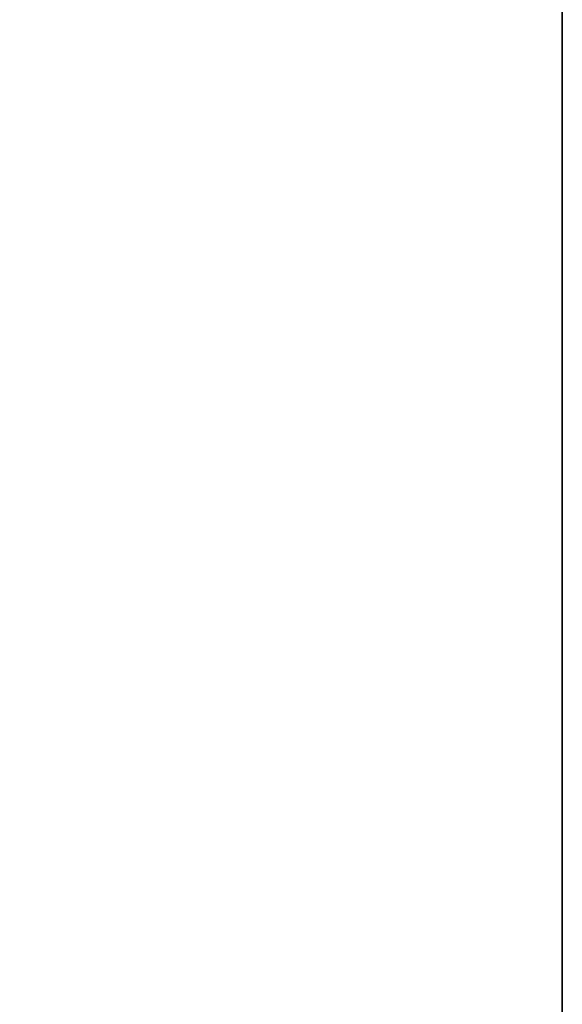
# Model space of a CAD drawing. Extents: x 687841 to 771941, y 252015 to 732780.
# Tile 83 of 98: x 771017 to 771941, y 653190 to 654867. Entities that reach past the tile are written whole.
import ezdxf

# ---------------------------------------------------------------- set-up
doc = ezdxf.new("R2010")
doc.units = 0
doc.header["$LTSCALE"] = 1000
doc.header["$MEASUREMENT"] = 0
doc.layers.get('0').update_dxf_attribs({"linetype": 'CONTINUOUS'})
doc.layers.add('PUB_TITLE', color=4, linetype='CONTINUOUS')

# ---------------------------------------------------------------- blocks, each defined once
blk = doc.blocks.new('wrtgtg')
at = {"layer": 'PUB_TITLE'}
blk.add_line((8804.323675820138, 53558.77443620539), (8804.323675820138, -5841.225563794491), dxfattribs=at)
blk.add_lwpolyline([(-75295.67632417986, -5841.225563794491), (8804.323675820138, -5841.225563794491), (8804.323675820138, 53558.77443620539), (-75295.67632417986, 53558.77443620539)], close=True, dxfattribs=at)

msp = doc.modelspace()

# ---------------------------------------------------------------- block references
msp.add_blockref('wrtgtg', (763136.5175173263, 648506.3098481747))

doc.saveas('drawing.dxf')
